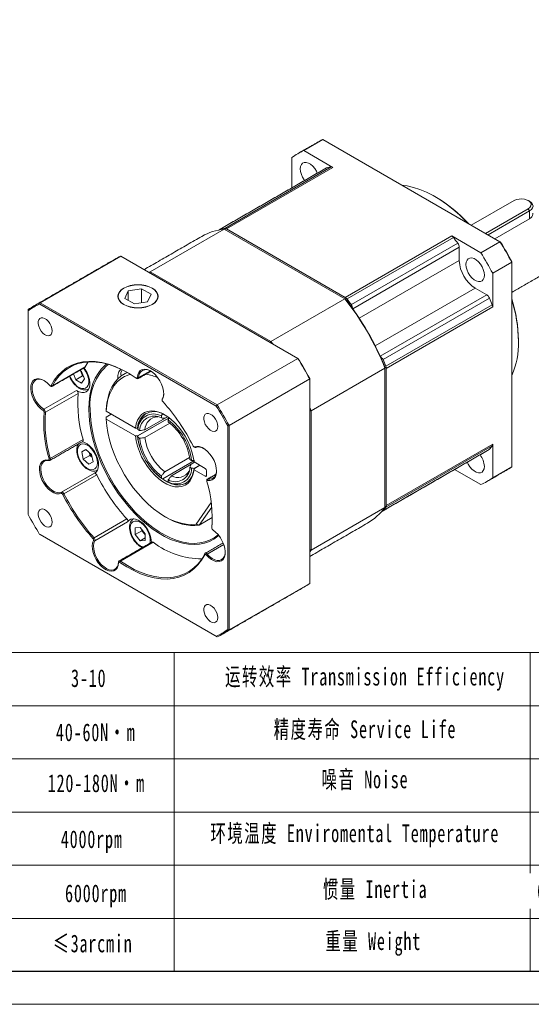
# Model space of a CAD drawing. Header units: millimetres. Extents: x 0 to 412, y 0 to 292.
# Tile 2 of 5: x 123 to 199, y 0 to 146. Entities that reach past the tile are written whole.
import ezdxf

# ---------------------------------------------------------------- set-up
doc = ezdxf.new("R2010")
doc.units = ezdxf.units.MM
doc.header["$LTSCALE"] = 0.8
doc.layers.add('1轮廓实线层', color=7, linetype='Continuous')
doc.layers.add('SLD-0', color=7, linetype='Continuous', lineweight=18)
doc.layers.add('图框_外框线', color=7, linetype='Continuous', lineweight=18)
doc.styles.add('标准', font='txt', dxfattribs={"width": 0.667})

msp = doc.modelspace()

# ---------------------------------------------------------------- linework, layer by layer
at = {"layer": '1轮廓实线层', "lineweight": 20}
for p, q in [((167.696, 127.931), (164.875, 126.302)), ((193.888, 112.811), (167.696, 127.931)), ((163.122, 125.289), (163.122, 120.805)), ((169.186, 123.813), (164.875, 126.302)), ((153.187, 114.792), (168.928, 123.878)), ((168.29, 123.773), (152.55, 114.687)), ((169.186, 123.813), (153.446, 114.727)), ((195.988, 118.911), (189.654, 115.255)), ((191.733, 114.055), (198.067, 117.711)), ((198.265, 117.368), (192.129, 113.826)), ((198.067, 117.711), (198.265, 117.368)), ((198.265, 117.368), (198.265, 116.225)), ((198.265, 116.225), (193.119, 113.254)), ((153.109, 114.692), (142.17, 108.377)), ((170.956, 104.39), (153.109, 114.692)), ((153.446, 114.727), (171.016, 104.584)), ((171.016, 104.584), (186.756, 113.67)), ((191.067, 111.182), (186.756, 113.67)), ((187.014, 113.437), (171.274, 104.351)), ((171.911, 103.51), (187.651, 112.597)), ((193.888, 112.811), (191.067, 111.182)), ((187.87, 111.997), (172.13, 102.91)), ((187.87, 111.997), (187.87, 110.026)), ((137.8, 110.672), (125.871, 103.785)), ((163.992, 95.552), (137.8, 110.672)), ((187.87, 110.026), (173.079, 101.488)), ((195.642, 109.773), (192.82, 108.145)), ((195.642, 79.528), (195.642, 109.773)), ((141.849, 108.334), (142.17, 108.377)), ((142.17, 108.377), (160.017, 98.075)), ((192.82, 103.167), (192.82, 108.145)), ((138.924, 105.565), (138.401, 104.439)), ((140.876, 105.867), (138.924, 105.565)), ((138.924, 104.137), (138.924, 105.565)), ((142.305, 105.042), (140.876, 105.867)), ((140.876, 103.775), (140.876, 105.867)), ((141.782, 103.916), (142.305, 105.042)), ((190.221, 105.954), (175.43, 97.415)), ((176.187, 95.882), (191.928, 104.968)), ((190.221, 105.954), (191.928, 104.968)), ((151.926, 88.515), (125.81, 103.592)), ((125.871, 103.785), (152.063, 88.665)), ((138.401, 104.439), (139.83, 103.614)), ((139.83, 103.614), (141.782, 103.916)), ((170.956, 104.39), (160.017, 98.075)), ((192.338, 104.479), (176.598, 95.393)), ((177.007, 94.42), (192.747, 103.507)), ((124.118, 102.615), (124.118, 72.457)), ((172.13, 102.91), (172.13, 102.877)), ((192.82, 103.167), (177.08, 94.08)), ((160.017, 98.075), (160.338, 97.661)), ((132.549, 94.287), (132.986, 95.04)), ((163.992, 95.552), (152.063, 88.665)), ((176.158, 95.898), (176.187, 95.882)), ((127.698, 91.487), (132.549, 94.287)), ((131.156, 92.405), (130.823, 93.265)), ((131.73, 93.789), (132.013, 93.625)), ((131.932, 93.529), (131.86, 93.713)), ((132.146, 92.977), (131.932, 93.529)), ((132.013, 93.625), (132.442, 92.52)), ((140.445, 92.713), (142.183, 93.716)), ((142.159, 93.601), (142.508, 93.503)), ((176.882, 94.126), (165.943, 87.811)), ((176.882, 73.517), (176.882, 94.126)), ((177.08, 94.08), (177.08, 73.791)), ((132.146, 92.977), (131.156, 92.405)), ((132.013, 91.91), (131.156, 92.405)), ((132.442, 92.52), (132.013, 91.91)), ((132.299, 92.888), (132.146, 92.977)), ((140.445, 92.713), (140.247, 92.72)), ((165.745, 92.515), (153.816, 85.628)), ((165.745, 62.27), (165.745, 92.515)), ((126.421, 88.028), (131.271, 90.828)), ((131.502, 90.382), (126.652, 87.581)), ((127.698, 91.487), (127.509, 91.529)), ((133.057, 91.036), (133.018, 91.015)), ((133.083, 91.052), (133.057, 91.036)), ((143.96, 89.596), (143.949, 89.437)), ((126.421, 88.028), (126.315, 87.86)), ((126.652, 87.581), (126.454, 87.592)), ((139.985, 85.234), (135.665, 87.728)), ((165.745, 88.296), (165.943, 87.811)), ((165.943, 87.811), (165.943, 67.202)), ((135.664, 86.871), (136.407, 87.299)), ((135.665, 86.585), (139.985, 84.091)), ((140.283, 84.09), (144.941, 86.779)), ((140.333, 84.119), (144.941, 86.779)), ((141.378, 85.001), (144.725, 86.933)), ((145.055, 85.98), (141.378, 83.858)), ((143.818, 87.044), (143.818, 86.743)), ((144.725, 86.933), (144.313, 86.695)), ((144.808, 86.171), (144.808, 86.473)), ((140.333, 85.262), (140.283, 85.233)), ((140.595, 84.882), (140.334, 85.032)), ((153.618, 55.426), (153.618, 85.585)), ((153.816, 85.628), (153.816, 55.383)), ((127.384, 80.738), (132.234, 83.538)), ((140.334, 83.889), (140.595, 83.739)), ((132.042, 81.73), (132.649, 82.08)), ((132.649, 82.08), (132.042, 81.73)), ((132.264, 80.646), (132.042, 81.73)), ((132.649, 82.08), (133.477, 81.346)), ((133.254, 81.217), (133.173, 81.616)), ((148.719, 82.457), (148.884, 82.391)), ((176.598, 73.035), (192.338, 82.122)), ((192.747, 82.621), (177.007, 73.535)), ((177.08, 73.791), (192.82, 82.878)), ((192.82, 77.9), (192.82, 82.878)), ((127.231, 80.454), (127.1, 80.524)), ((127.384, 80.738), (127.192, 80.694)), ((133.254, 81.217), (132.264, 80.646)), ((133.092, 79.912), (132.264, 80.646)), ((133.699, 80.262), (133.092, 79.912)), ((133.558, 80.948), (133.254, 81.217)), ((133.477, 81.346), (133.699, 80.262)), ((148.623, 80.399), (144.016, 77.739)), ((144.313, 78.775), (147.989, 80.898)), ((148.291, 80.439), (148.03, 80.589)), ((148.237, 79.898), (148.732, 80.184)), ((150.302, 79.278), (148.64, 80.237)), ((134.369, 79.033), (134.326, 79.008)), ((148.237, 79.898), (145.303, 78.204)), ((148.03, 79.446), (148.291, 79.296)), ((149.481, 79.752), (148.639, 79.266)), ((148.64, 79.094), (150.302, 78.135)), ((149.481, 79.752), (148.689, 79.295)), ((150.5, 78.249), (150.5, 78.935)), ((187.182, 79.13), (191.067, 76.887)), ((187.74, 79.453), (187.725, 79.443)), ((195.642, 79.528), (192.82, 77.9)), ((129.05, 75.765), (133.901, 78.566)), ((134.256, 78.328), (129.405, 75.528)), ((143.818, 78.157), (143.818, 77.855)), ((144.808, 77.284), (144.808, 77.585)), ((150.5, 78.249), (150.302, 78.135)), ((150.636, 77.518), (150.703, 77.701)), ((151.872, 78.376), (150.703, 77.701)), ((129.05, 75.765), (129.017, 75.585)), ((129.405, 75.528), (129.23, 75.442)), ((148.946, 71.038), (151.181, 74.217)), ((151.257, 73.544), (149.378, 70.871)), ((176.882, 73.517), (165.943, 67.202)), ((133.855, 69.016), (138.705, 71.816)), ((149.378, 70.871), (151.34, 72.004)), ((138.825, 71.36), (133.974, 68.56)), ((139.942, 70.484), (140.685, 70.551)), ((139.942, 69.494), (139.942, 70.484)), ((140.932, 70.066), (139.942, 69.494)), ((140.685, 70.551), (141.427, 69.627)), ((140.932, 70.066), (140.932, 70.243)), ((141.304, 69.604), (140.932, 70.066)), ((151.281, 70.547), (151.282, 70.574)), ((151.282, 70.449), (151.282, 70.574)), ((125.81, 69.526), (151.926, 54.449)), ((152.063, 54.371), (125.871, 69.491)), ((133.715, 68.879), (133.855, 69.016)), ((133.786, 68.605), (133.974, 68.56)), ((140.685, 68.571), (139.942, 69.494)), ((141.427, 68.999), (140.685, 68.571)), ((141.427, 68.637), (140.685, 68.571)), ((141.427, 69.45), (141.304, 69.604)), ((141.427, 69.627), (141.427, 68.637)), ((142.611, 68.354), (137.76, 65.553)), ((153.035, 68.035), (150.571, 66.613)), ((165.943, 67.202), (165.745, 66.945)), ((137.651, 65.388), (137.76, 65.553)), ((150.227, 66.513), (150.236, 66.669)), ((150.428, 66.479), (150.571, 66.613)), ((137.488, 65.322), (137.489, 65.443)), ((165.745, 62.27), (153.816, 55.383))]:
    msp.add_line(p, q, dxfattribs=at)
at = {"layer": '1轮廓实线层', "lineweight": 20, "flags": 128}
for points in [[(166.878, 122.973), (166.74, 123.266), (166.494, 123.659), (166.204, 124.003), (165.885, 124.278), (165.557, 124.467), (165.238, 124.56), (164.948, 124.552), (164.702, 124.443), (164.516, 124.238), (164.399, 123.951), (164.36, 123.598), (164.399, 123.199), (164.516, 122.777), (164.702, 122.358), (164.948, 121.965), (165.003, 121.891)], [(168.217, 123.746), (168.242, 123.759), (168.29, 123.773)], [(189.106, 115.571), (188.822, 115.87), (187.893, 116.783), (186.942, 117.622), (185.974, 118.384), (184.995, 119.062), (184.011, 119.652), (183.029, 120.151), (182.054, 120.556), (181.094, 120.864), (180.154, 121.073), (179.409, 121.169)], [(198.067, 117.711), (198.318, 117.905), (198.464, 118.131), (198.494, 118.372), (198.405, 118.608), (198.204, 118.82), (197.908, 118.991), (197.541, 119.106), (197.132, 119.158), (196.715, 119.141), (196.323, 119.056), (195.988, 118.911)], [(198.265, 118.797), (198.543, 118.588), (198.718, 118.344), (198.777, 118.083), (198.718, 117.821), (198.543, 117.578), (198.265, 117.368)], [(191.582, 107.883), (191.543, 108.282), (191.426, 108.703), (191.24, 109.123), (190.994, 109.516), (190.704, 109.86), (190.385, 110.134), (190.057, 110.324), (189.738, 110.417), (189.448, 110.409), (189.202, 110.299), (189.016, 110.095), (188.899, 109.808), (188.86, 109.454), (188.899, 109.055), (189.016, 108.634), (189.202, 108.214), (189.448, 107.821), (189.738, 107.477), (190.057, 107.203), (190.385, 107.013), (190.704, 106.92), (190.994, 106.929), (191.24, 107.038), (191.426, 107.242), (191.543, 107.529), (191.582, 107.883)], [(138.249, 105.955), (137.879, 105.695), (137.604, 105.398), (137.435, 105.075), (137.378, 104.74), (137.435, 104.405), (137.604, 104.083), (137.879, 103.786), (138.249, 103.526), (138.7, 103.312), (139.214, 103.154), (139.772, 103.056), (140.353, 103.023), (140.933, 103.056), (141.491, 103.154), (142.006, 103.312), (142.456, 103.526), (142.826, 103.786), (143.101, 104.083), (143.271, 104.405), (143.328, 104.74), (143.271, 105.075), (143.101, 105.398), (142.826, 105.695), (142.456, 105.955), (142.006, 106.168), (141.491, 106.327), (140.933, 106.425), (140.353, 106.458), (139.772, 106.425), (139.214, 106.327), (138.7, 106.168), (138.249, 105.955)], [(138.28, 105.937), (137.915, 105.681), (137.644, 105.388), (137.478, 105.071), (137.421, 104.74), (137.478, 104.41), (137.644, 104.093), (137.915, 103.8), (138.28, 103.544), (138.724, 103.333), (139.231, 103.177), (139.781, 103.081), (140.353, 103.048), (140.925, 103.081), (141.475, 103.177), (141.982, 103.333), (142.426, 103.544), (142.79, 103.8), (143.061, 104.093), (143.228, 104.41), (143.284, 104.74), (143.228, 105.071), (143.061, 105.388), (142.79, 105.681), (142.426, 105.937), (141.982, 106.148), (141.475, 106.304), (140.925, 106.4), (140.353, 106.433), (139.781, 106.4), (139.231, 106.304), (138.724, 106.148), (138.28, 105.937)], [(127.657, 99.638), (127.619, 99.984), (127.506, 100.349), (127.327, 100.706), (127.096, 101.028), (126.829, 101.292), (126.547, 101.477), (126.27, 101.57), (126.018, 101.565), (125.812, 101.461), (125.665, 101.267), (125.588, 100.996), (125.588, 100.669), (125.665, 100.311), (125.812, 99.946), (126.018, 99.604), (126.27, 99.308), (126.547, 99.082), (126.829, 98.941), (127.096, 98.897), (127.327, 98.952), (127.506, 99.102), (127.619, 99.337), (127.657, 99.638)], [(127.509, 91.529), (127.974, 92.325), (128.514, 93.03), (129.125, 93.639), (129.803, 94.148), (130.543, 94.553), (131.34, 94.852), (132.189, 95.041), (133.084, 95.121), (134.018, 95.091), (134.986, 94.95), (135.98, 94.7), (136.994, 94.343), (138.021, 93.88), (139.053, 93.316), (140.085, 92.653)], [(138.895, 93.408), (138.126, 93.82), (137.108, 94.278), (136.102, 94.633), (135.115, 94.881), (134.156, 95.021), (133.229, 95.051), (132.341, 94.971), (131.499, 94.783), (130.708, 94.487), (129.974, 94.085), (129.302, 93.58), (128.695, 92.976), (128.16, 92.277), (127.698, 91.487)], [(133.077, 88.079), (133.115, 89.108), (133.231, 90.086), (133.423, 91.004), (133.69, 91.857), (134.03, 92.637), (134.441, 93.34), (134.919, 93.961), (135.461, 94.494), (135.759, 94.731)], [(130.279, 92.951), (130.447, 92.569), (130.698, 92.151), (130.997, 91.78), (131.327, 91.475), (131.671, 91.253), (132.011, 91.126), (132.327, 91.101), (132.604, 91.179), (132.825, 91.357), (132.98, 91.623), (133.06, 91.964), (133.06, 92.363), (132.98, 92.796), (132.825, 93.241), (132.604, 93.674), (132.327, 94.071), (132.293, 94.114)], [(132.366, 94.156), (132.543, 93.91), (132.821, 93.433), (133.036, 92.932), (133.178, 92.429), (133.24, 91.948), (133.22, 91.509), (133.119, 91.131), (132.941, 90.832), (132.694, 90.625), (132.389, 90.518), (132.04, 90.517), (131.662, 90.622), (131.271, 90.828)], [(131.932, 93.529), (131.889, 93.654), (131.875, 93.705)], [(132.549, 94.287), (132.524, 94.252), (132.498, 94.232)], [(135.664, 88.014), (135.751, 88.935), (135.918, 89.797), (136.162, 90.591), (136.482, 91.31), (136.875, 91.948), (137.337, 92.5), (137.864, 92.959), (138.451, 93.323), (138.781, 93.473)], [(140.247, 92.72), (140.315, 93.144), (140.463, 93.495), (140.687, 93.757), (140.976, 93.92), (141.318, 93.977), (141.698, 93.924), (142.1, 93.765), (142.506, 93.505), (142.898, 93.157), (143.261, 92.735), (143.577, 92.258), (143.834, 91.746), (144.02, 91.221), (144.128, 90.706), (144.152, 90.224), (144.092, 89.795), (143.949, 89.437)], [(126.315, 87.86), (125.915, 88.169), (125.536, 88.559), (125.197, 89.014), (124.911, 89.512), (124.691, 90.034), (124.547, 90.556), (124.484, 91.056), (124.506, 91.512), (124.611, 91.905), (124.795, 92.217), (125.051, 92.436), (125.366, 92.55), (125.727, 92.557), (126.119, 92.455), (126.525, 92.248), (126.927, 91.946), (127.307, 91.562)], [(126.488, 92.271), (126.234, 92.39), (125.862, 92.487), (125.519, 92.481), (125.22, 92.372), (124.978, 92.164), (124.803, 91.868), (124.703, 91.495), (124.682, 91.062), (124.742, 90.587), (124.879, 90.092), (125.087, 89.596), (125.359, 89.123), (125.681, 88.692), (126.04, 88.321), (126.421, 88.028)], [(139.243, 93.201), (138.993, 93.129), (138.37, 92.872), (137.801, 92.519), (137.29, 92.074), (136.842, 91.539), (136.461, 90.921), (136.15, 90.224), (135.913, 89.455), (135.75, 88.62), (135.665, 87.728)], [(137.44, 92.602), (137.435, 92.617), (137.378, 92.922)], [(140.085, 92.653), (140.114, 92.636), (140.144, 92.626), (140.171, 92.624), (140.195, 92.63), (140.216, 92.642), (140.232, 92.662), (140.243, 92.688), (140.247, 92.72)], [(127.307, 91.562), (127.335, 91.534), (127.365, 91.512), (127.394, 91.496), (127.423, 91.488), (127.45, 91.487), (127.474, 91.494), (127.494, 91.508), (127.509, 91.529)], [(152.294, 69.367), (152.174, 69.262), (151.572, 68.819), (150.914, 68.471), (150.205, 68.219), (149.449, 68.065), (148.653, 68.011), (147.822, 68.057), (146.963, 68.203), (146.081, 68.447), (145.182, 68.788), (144.274, 69.223), (143.362, 69.749), (142.453, 70.363), (141.555, 71.06), (140.672, 71.834), (139.813, 72.681), (138.982, 73.595), (138.186, 74.568), (137.431, 75.593), (136.721, 76.664), (136.063, 77.772), (135.461, 78.911), (134.919, 80.07), (134.441, 81.242), (134.03, 82.419), (133.69, 83.593), (133.423, 84.753), (133.231, 85.893), (133.115, 87.005), (133.077, 88.079)], [(133.275, 88.079), (133.313, 87.015), (133.428, 85.914), (133.618, 84.784), (133.883, 83.634), (134.219, 82.472), (134.626, 81.305), (135.1, 80.144), (135.637, 78.995), (136.234, 77.867), (136.886, 76.769), (137.589, 75.708), (138.337, 74.692), (139.126, 73.728), (139.949, 72.823), (140.8, 71.984), (141.675, 71.217), (142.565, 70.526), (143.465, 69.918), (144.368, 69.397), (145.268, 68.966), (146.159, 68.628), (147.033, 68.386), (147.885, 68.242), (148.708, 68.196), (149.496, 68.25), (150.245, 68.402), (150.948, 68.652), (151.6, 68.997), (152.196, 69.435), (152.221, 69.457)], [(139.985, 85.234), (140.095, 85.856), (140.286, 86.407), (140.555, 86.877), (140.895, 87.256), (141.302, 87.537), (141.766, 87.715), (142.279, 87.786), (142.832, 87.749), (143.413, 87.605), (144.011, 87.356), (144.615, 87.007), (145.213, 86.566), (145.793, 86.039), (146.346, 85.439), (146.859, 84.775), (147.323, 84.061), (147.73, 83.31), (148.071, 82.538), (148.339, 81.758), (148.53, 80.986), (148.64, 80.237)], [(152.157, 85.495), (152.119, 85.841), (152.006, 86.206), (151.827, 86.563), (151.596, 86.885), (151.329, 87.148), (151.047, 87.333), (150.77, 87.427), (150.518, 87.422), (150.312, 87.318), (150.165, 87.123), (150.088, 86.853), (150.088, 86.526), (150.165, 86.167), (150.312, 85.803), (150.518, 85.46), (150.77, 85.165), (151.047, 84.938), (151.329, 84.798), (151.596, 84.753), (151.827, 84.808), (152.006, 84.958), (152.119, 85.193), (152.157, 85.495)], [(135.665, 86.585), (135.75, 85.596), (135.912, 84.577), (136.148, 83.536), (136.457, 82.484), (136.837, 81.428), (137.283, 80.379), (137.791, 79.345), (138.358, 78.337), (138.978, 77.363), (139.645, 76.432), (140.354, 75.552), (141.099, 74.731), (141.872, 73.976), (142.666, 73.294), (143.476, 72.691), (144.293, 72.173), (145.11, 71.744), (145.92, 71.407), (146.715, 71.167), (147.489, 71.024), (148.235, 70.981), (148.946, 71.038)], [(132.135, 83.243), (132.463, 83.132), (132.854, 82.91), (133.237, 82.598), (133.594, 82.21), (133.911, 81.763), (134.173, 81.276), (134.369, 80.773), (134.489, 80.274), (134.529, 79.802), (134.486, 79.378), (134.363, 79.021), (134.165, 78.746), (133.901, 78.566)], [(148.64, 79.094), (148.53, 78.472), (148.339, 77.921), (148.071, 77.451), (147.73, 77.072), (147.323, 76.791), (146.859, 76.613), (146.346, 76.542), (145.793, 76.579), (145.213, 76.723), (144.615, 76.972), (144.011, 77.32), (143.413, 77.762), (142.832, 78.289), (142.279, 78.889), (141.766, 79.553), (141.302, 80.267), (140.895, 81.017), (140.555, 81.79), (140.286, 82.57), (140.095, 83.341), (139.985, 84.091)], [(131.82, 80.39), (132.091, 79.987), (132.403, 79.638), (132.741, 79.362), (133.086, 79.175), (133.419, 79.086), (133.722, 79.1), (133.98, 79.216), (134.177, 79.428), (134.305, 79.724), (134.355, 80.089), (134.325, 80.503), (134.216, 80.944), (134.035, 81.387), (133.791, 81.809), (133.498, 82.188), (133.171, 82.502), (132.827, 82.735), (132.486, 82.874), (132.166, 82.912), (131.883, 82.847), (131.654, 82.682), (131.49, 82.426), (131.401, 82.093), (131.391, 81.7), (131.461, 81.27), (131.607, 80.825), (131.82, 80.39)], [(148.506, 82.6), (148.527, 82.563), (148.552, 82.53), (148.58, 82.501), (148.609, 82.478), (148.639, 82.462), (148.668, 82.452), (148.695, 82.451), (148.719, 82.457)], [(148.719, 82.457), (149.05, 82.538), (149.423, 82.51), (149.821, 82.375), (150.228, 82.138), (150.625, 81.809), (150.996, 81.402), (151.324, 80.936), (151.595, 80.43), (151.799, 79.906), (151.925, 79.387), (151.968, 78.895), (151.927, 78.452), (151.803, 78.076), (151.602, 77.785), (151.332, 77.589), (151.005, 77.499), (150.636, 77.518)], [(192.338, 82.122), (192.301, 82.088), (192.277, 82.072)], [(129.017, 75.585), (128.686, 75.503), (128.313, 75.531), (127.915, 75.667), (127.508, 75.904), (127.111, 76.233), (126.74, 76.639), (126.412, 77.106), (126.14, 77.612), (125.937, 78.136), (125.811, 78.655), (125.768, 79.146), (125.809, 79.59), (125.932, 79.965), (126.134, 80.257), (126.404, 80.452), (126.73, 80.542), (127.1, 80.524)], [(127.231, 80.454), (126.88, 80.472), (126.569, 80.386), (126.313, 80.201), (126.122, 79.924), (126.005, 79.568), (125.966, 79.147), (126.007, 78.68), (126.126, 78.187), (126.319, 77.69), (126.577, 77.209), (126.889, 76.767), (127.241, 76.381), (127.618, 76.068), (128.004, 75.843), (128.382, 75.715), (128.736, 75.688), (129.05, 75.765)], [(127.1, 80.524), (127.127, 80.522), (127.151, 80.529), (127.172, 80.542), (127.187, 80.563), (127.197, 80.589), (127.201, 80.621), (127.2, 80.656), (127.192, 80.694)], [(127.384, 80.738), (127.396, 80.675), (127.399, 80.616), (127.392, 80.563), (127.375, 80.519), (127.35, 80.485), (127.316, 80.462), (127.276, 80.452), (127.231, 80.454)], [(189.064, 80.217), (189.202, 79.923), (189.448, 79.53), (189.738, 79.186), (190.057, 78.911), (190.385, 78.722), (190.704, 78.629), (190.994, 78.637), (191.24, 78.746), (191.426, 78.951), (191.543, 79.238), (191.582, 79.591)], [(142.615, 78.95), (143.035, 78.503), (143.594, 77.996), (144.17, 77.571), (144.752, 77.235), (145.328, 76.995), (145.888, 76.856), (146.42, 76.819), (146.915, 76.887), (147.363, 77.056), (147.755, 77.326), (148.085, 77.689), (148.345, 78.14), (148.531, 78.669), (148.639, 79.266)], [(133.901, 78.566), (133.941, 78.576), (133.986, 78.573), (134.035, 78.558), (134.084, 78.53), (134.133, 78.492), (134.179, 78.444), (134.221, 78.389), (134.256, 78.328)], [(150.534, 77.528), (150.535, 77.54), (150.542, 77.592), (150.558, 77.637), (150.584, 77.671), (150.618, 77.694), (150.658, 77.704), (150.703, 77.701)], [(150.636, 77.518), (150.608, 77.519), (150.584, 77.513), (150.564, 77.499), (150.549, 77.479), (150.539, 77.452), (150.534, 77.421), (150.536, 77.385), (150.544, 77.348)], [(129.05, 75.765), (129.09, 75.775), (129.136, 75.773), (129.184, 75.757), (129.234, 75.73), (129.282, 75.692), (129.328, 75.644), (129.37, 75.588), (129.405, 75.528)], [(129.23, 75.442), (129.208, 75.478), (129.184, 75.512), (129.156, 75.54), (129.127, 75.563), (129.097, 75.58), (129.068, 75.589), (129.041, 75.591), (129.017, 75.585)], [(127.657, 71.347), (127.619, 71.693), (127.506, 72.058), (127.327, 72.414), (127.096, 72.736), (126.829, 73), (126.547, 73.185), (126.27, 73.279), (126.018, 73.273), (125.812, 73.17), (125.665, 72.975), (125.588, 72.705), (125.588, 72.378), (125.665, 72.019), (125.812, 71.655), (126.018, 71.312), (126.27, 71.017), (126.547, 70.79), (126.829, 70.649), (127.096, 70.605), (127.327, 70.66), (127.506, 70.81), (127.619, 71.045), (127.657, 71.347)], [(138.825, 71.36), (139.035, 71.62), (139.309, 71.783), (139.635, 71.843), (140, 71.796), (140.385, 71.645), (140.776, 71.397), (141.153, 71.062), (141.501, 70.656), (141.804, 70.196), (142.049, 69.702), (142.224, 69.198), (142.322, 68.704), (142.343, 68.347)], [(142.093, 68.202), (142.147, 68.419), (142.167, 68.805), (142.107, 69.231), (141.971, 69.676), (141.765, 70.114), (141.501, 70.522), (141.193, 70.879), (140.857, 71.164), (140.512, 71.363), (140.177, 71.465), (139.869, 71.464), (139.605, 71.361), (139.399, 71.16), (139.262, 70.874), (139.202, 70.516), (139.222, 70.107), (139.321, 69.669), (139.494, 69.224), (139.73, 68.798), (140.018, 68.413), (140.342, 68.09), (140.685, 67.846), (140.685, 67.846)], [(151.282, 70.574), (151.331, 71.361), (151.341, 71.877)], [(151.42, 70.181), (151.821, 69.872), (152.199, 69.482), (152.539, 69.028), (152.825, 68.529), (153.044, 68.007), (153.189, 67.485), (153.251, 66.985), (153.23, 66.529), (153.124, 66.136), (152.94, 65.824), (152.685, 65.606), (152.37, 65.491), (152.009, 65.485), (151.617, 65.587), (151.211, 65.793), (150.809, 66.095), (150.428, 66.479)], [(137.488, 65.322), (137.421, 64.898), (137.272, 64.547), (137.049, 64.284), (136.76, 64.121), (136.418, 64.065), (136.038, 64.118), (135.636, 64.277), (135.23, 64.536), (134.837, 64.885), (134.475, 65.306), (134.159, 65.784), (133.902, 66.296), (133.715, 66.82), (133.608, 67.335), (133.584, 67.818), (133.644, 68.247), (133.786, 68.605)], [(133.974, 68.56), (133.839, 68.22), (133.782, 67.813), (133.805, 67.355), (133.907, 66.866), (134.083, 66.368), (134.327, 65.882), (134.628, 65.428), (134.972, 65.028), (135.345, 64.698), (135.73, 64.451), (136.111, 64.3), (136.472, 64.25), (136.797, 64.303), (137.071, 64.458), (137.284, 64.708), (137.425, 65.041), (137.489, 65.443)], [(141.427, 69.467), (141.391, 69.504), (141.304, 69.604)], [(140.685, 67.846), (141.027, 67.694), (141.157, 67.662)], [(137.489, 65.443), (137.497, 65.495), (137.514, 65.539), (137.541, 65.572), (137.575, 65.593), (137.616, 65.602), (137.662, 65.598), (137.71, 65.582), (137.76, 65.553)], [(150.227, 66.513), (149.762, 65.716), (149.222, 65.011), (148.61, 64.402), (147.933, 63.893), (147.193, 63.488), (146.395, 63.19), (145.547, 63), (144.652, 62.92), (143.718, 62.951), (142.75, 63.091), (141.756, 63.341), (140.742, 63.699), (139.715, 64.161), (138.682, 64.726), (137.651, 65.388)], [(137.76, 65.553), (138.783, 64.896), (139.807, 64.336), (140.826, 63.877), (141.832, 63.523), (142.818, 63.275), (143.778, 63.135), (144.705, 63.105), (145.593, 63.184), (146.435, 63.373), (147.225, 63.669), (147.96, 64.071), (148.632, 64.575), (149.238, 65.18), (149.774, 65.879), (150.236, 66.669)], [(150.428, 66.479), (150.401, 66.507), (150.371, 66.53), (150.341, 66.546), (150.312, 66.554), (150.286, 66.555), (150.262, 66.548), (150.242, 66.534), (150.227, 66.513)], [(150.236, 66.669), (150.261, 66.704), (150.294, 66.728), (150.333, 66.739), (150.378, 66.738), (150.426, 66.724), (150.476, 66.698), (150.525, 66.66), (150.571, 66.613)], [(150.571, 66.613), (150.933, 66.249), (151.315, 65.962), (151.7, 65.766), (152.072, 65.669), (152.415, 65.675), (152.714, 65.784), (152.956, 65.992), (153.131, 66.288), (153.231, 66.661), (153.253, 66.928)], [(137.651, 65.388), (137.621, 65.405), (137.592, 65.415), (137.565, 65.417), (137.54, 65.412), (137.52, 65.399), (137.504, 65.379), (137.493, 65.353), (137.488, 65.322)], [(152.157, 57.203), (152.119, 57.549), (152.006, 57.914), (151.827, 58.271), (151.596, 58.593), (151.329, 58.856), (151.047, 59.042), (150.77, 59.135), (150.518, 59.13), (150.312, 59.026), (150.165, 58.832), (150.088, 58.561), (150.088, 58.234), (150.165, 57.875), (150.312, 57.511), (150.518, 57.169), (150.77, 56.873), (151.047, 56.647), (151.329, 56.506), (151.596, 56.461), (151.827, 56.516), (152.006, 56.667), (152.119, 56.902), (152.157, 57.203)]]:
    msp.add_lwpolyline(points, dxfattribs=at)
at = {"layer": '1轮廓实线层', "lineweight": 20}
for centre, radius, start, end in [((171.476, 119.36), 9.367, 113.79583, 119.99253), ((168.65, 117.741), 9.356, 113.79308, 126.21767), ((170.119, 114.653), 9.302, 97.35843, 101.33689), ((168.959, 123.459), 0.421, 57.38836, 94.32678), ((173.5, 101.116), 21.313, 42.45766, 59.21571), ((154.048, 106.144), 8.6, 96.26749, 119.72846), ((154.379, 105.567), 9.302, 97.35843, 101.33689), ((186.278, 112.882), 0.922, 37.05045, 58.81039), ((155.042, 88.539), 40.523, 36.41801, 37.90939), ((186.81, 111.95), 1.061, 2.48717, 37.50854), ((152.827, 87.079), 48.458, 27.9263, 32.0737), ((153.182, 87.284), 48.098, 28.02073, 31.97927), ((150.005, 85.45), 48.458, 27.9263, 32.0737), ((141.579, 102.101), 9.367, 113.79583, 119.99253), ((192.974, 110.258), 5.11, 182.60548, 237.39452), ((191.358, 104.073), 1.061, 22.49065, 57.51429), ((129.646, 95.225), 9.356, 113.79308, 126.21767), ((129.592, 95.088), 9.308, 113.98082, 126.02993), ((137.959, 78.496), 41.943, 21.87782, 38.12218), ((138.19, 78.63), 41.71, 21.93127, 38.06873), ((139.298, 79.442), 40.337, 35.99993, 38.13071), ((139.302, 79.453), 40.523, 36.41801, 37.90939), ((155.197, 88.266), 40.526, 22.09081, 23.58212), ((191.898, 103.148), 0.922, 1.19183, 22.94937), ((175.16, 97.936), 21.474, 0.84197, 17.48568), ((174.918, 97.762), 21.716, 0.83801, 17.38714), ((184.977, 97.762), 11.659, 336.16557, 1.56127), ((122.93, 69.82), 48.458, 27.9263, 32.0737), ((123.167, 69.957), 48.218, 27.98913, 32.01087), ((139.445, 79.182), 40.34, 21.8695, 24.00018), ((139.457, 79.18), 40.526, 22.09081, 23.58212), ((133.591, 94.173), 1.78, 201.23048, 221.53567), ((141.138, 88.737), 7.891, 131.15012, 184.78426), ((138.744, 93.31), 0.925, 142.26083, 201.33967), ((141.571, 92.78), 1.128, 53.00442, 183.42732), ((140.024, 85.408), 7.978, 65.75574, 79.06791), ((140.294, 92.704), 0.151, 230.43536, 3.38785), ((127.569, 91.568), 0.153, 230.98705, 327.94648), ((130.971, 90.39), 0.532, 359.14444, 55.55713), ((151.097, 89.017), 19.643, 176.01532, 196.19589), ((142.403, 90.396), 1.75, 332.80356, 359.54993), ((144.169, 89.489), 0.235, 152.84919, 181.19681), ((144.204, 89.357), 0.266, 162.55996, 226.75379), ((121.938, 69.258), 29.73, 26.66363, 42.03024), ((126.135, 87.597), 0.319, 359.14444, 55.55713), ((146.206, 86.216), 19.8, 176.01532, 196.19589), ((126.12, 87.589), 0.532, 359.14444, 55.55713), ((146.247, 86.216), 19.643, 176.01532, 196.19589), ((142.812, 85.172), 2.529, 51.43659, 178.60886), ((143.001, 85.2), 2.67, 123.29691, 178.67257), ((111.04, 62.956), 48.218, 27.98913, 32.01087), ((111.001, 62.934), 48.458, 27.9263, 32.0737), ((142.665, 85.018), 2.331, 60.37087, 179.63988), ((142.766, 84.843), 2.171, 61.02394, 178.98681), ((143.341, 84.96), 1.963, 91.66188, 178.81354), ((139.37, 79.311), 8.992, 7.2068, 52.7932), ((139.672, 79.485), 8.431, 7.52666, 52.47334), ((132.024, 83.441), 0.231, 311.56173, 24.72025), ((148.336, 84.939), 8.097, 186.021, 199.01552), ((149.255, 85.017), 8.992, 187.2068, 232.7932), ((148.953, 84.843), 8.431, 187.52666, 232.47334), ((149.136, 84.948), 7.834, 188.00251, 231.99749), ((134.864, 82.147), 1.766, 197.84161, 222.15185), ((148.825, 82.569), 0.188, 235.8353, 288.15247), ((149.319, 81.062), 1.398, 57.81174, 108.14215), ((185.352, 88.265), 9.303, 318.67277, 322.65074), ((192.4, 82.858), 0.421, 325.68213, 2.61381), ((188.604, 79.443), 2.982, 2.84249, 38.48067), ((145.859, 79.485), 2.171, 241.02394, 358.98681), ((145.96, 79.31), 2.331, 240.37087, 359.63988), ((146.264, 79.865), 1.92, 239.94674, 329.58247), ((150.07, 78.916), 0.43, 2.60548, 57.39452), ((150.87, 78.797), 1.108, 261.33687, 7.79293), ((190.108, 87.084), 9.365, 300.00151, 306.21547), ((160.613, 91.563), 29.494, 206.66363, 222.03024), ((150.379, 78.23), 0.122, 230.79671, 9.21404), ((131.53, 71.825), 19.8, 356.01532, 16.19589), ((187.292, 85.448), 9.356, 293.79308, 306.21767), ((146.287, 79.573), 2.726, 241.95385, 296.07919), ((155.798, 88.783), 29.73, 206.66363, 222.03024), ((155.762, 88.763), 29.494, 206.66363, 222.03024), ((169.964, 78.584), 8.575, 300.23198, 323.77697), ((169.611, 79.179), 9.303, 318.67277, 322.65074), ((166.696, 95.085), 48.218, 207.98913, 212.01087), ((138.401, 71.493), 0.444, 342.55996, 46.75379), ((148.691, 78.674), 7.833, 238.16495, 275.03355), ((142.689, 70.717), 1.777, 198.4437, 218.78555), ((151.601, 70.445), 0.319, 179.14444, 235.55713), ((133.532, 68.685), 0.266, 342.55996, 46.75379), ((133.55, 68.693), 0.444, 342.55996, 46.75379), ((142.485, 68.212), 0.189, 48.46494, 112.92416), ((149.741, 77.564), 11.648, 232.25112, 270.28193), ((160.212, 69.825), 9.365, 300.00151, 306.21547), ((148.143, 62.954), 9.308, 293.98082, 306.02993), ((148.288, 62.931), 9.356, 293.79308, 306.21767)]:
    msp.add_arc(centre, radius, start, end, dxfattribs=at)
for centre, major_axis, ratio, start_param, end_param in [((152.951, 113.869), (0.495, 0.857), 0.5773346, 0.0000406, 0.2726757), ((170.521, 103.726), (0.495, 0.857), 0.5773346, 6.0105909, 6.2832259), ((171.14, 102.91), (0.99, 0), 0.5773815, 0, 0.4855279), ((175.692, 95.024), (0.495, 0.857), 0.5773346, 5.7976981, 6.2832259), ((176.09, 94.08), (0.99, 0), 0.5773815, 0, 0.2726351), ((176.09, 73.791), (0.99, 0), 0.5773815, 6.0105502, 6.2831853)]:
    msp.add_ellipse(centre, major_axis=major_axis, ratio=ratio, start_param=start_param, end_param=end_param, dxfattribs=at)
for points in [[(166.793, 127.473), (163.972, 125.844)], [(168.217, 123.746), (152.465, 114.652)], [(184.408, 119.426), (184.259, 119.512)], [(198.265, 118.797), (198.067, 118.911)], [(153.294, 114.772), (153.187, 114.792)], [(153.294, 114.772), (153.236, 114.619)], [(149.784, 113.612), (141.245, 108.683)], [(193.98, 112.757), (193.888, 112.811)], [(136.897, 110.214), (124.968, 103.327)], [(195.642, 109.88), (195.642, 109.773)], [(142.099, 108.19), (142.17, 108.377)], [(195.642, 105.329), (201.659, 108.803)], [(138.28, 105.937), (138.249, 105.919)], [(142.457, 105.919), (142.426, 105.937)], [(125.871, 103.785), (125.81, 103.592)], [(171.027, 104.348), (170.956, 104.39)], [(171.027, 104.348), (171.131, 104.475)], [(171.274, 104.351), (171.131, 104.475)], [(124.118, 102.773), (124.118, 102.615)], [(171.932, 103.151), (172.015, 103.177)], [(159.891, 97.919), (160.017, 98.075)], [(196.631, 98.08), (196.631, 98.251)], [(164.053, 95.516), (163.992, 95.552)], [(176.297, 95.59), (176.361, 95.649)], [(127.648, 91.432), (132.498, 94.232)], [(138.417, 93.31), (138.261, 93.219)], [(140.373, 92.57), (142.272, 93.666)], [(176.882, 94.208), (177.043, 94.234)], [(176.882, 94.208), (176.882, 94.126)], [(177.043, 94.234), (177.007, 94.42)], [(137.378, 92.952), (137.378, 92.541)], [(140.099, 92.644), (140.198, 92.587)], [(165.745, 92.515), (165.745, 92.586)], [(127.374, 91.506), (127.473, 91.449)], [(133.057, 91.036), (133.083, 91.051)], [(143.934, 89.484), (143.934, 89.369)], [(135.665, 87.728), (135.664, 88.014)], [(152.063, 88.665), (151.926, 88.515)], [(165.745, 87.779), (165.943, 87.811)], [(135.664, 86.871), (135.665, 86.585)], [(140.283, 85.233), (139.985, 85.234)], [(153.618, 85.585), (153.816, 85.628)], [(127.327, 80.468), (132.178, 83.268)], [(139.985, 84.091), (140.283, 84.09)], [(148.621, 82.471), (148.72, 82.414)], [(176.526, 72.979), (192.277, 82.072)], [(134.343, 79.017), (134.369, 79.032)], [(148.639, 79.266), (148.64, 79.094)], [(176.517, 72.973), (187.725, 79.443)], [(191.97, 77.345), (194.791, 78.974)], [(150.534, 77.528), (150.534, 77.414)], [(151.889, 78.428), (150.607, 77.688)], [(176.525, 72.982), (176.598, 73.035)], [(176.882, 73.663), (177.043, 73.637)], [(177.007, 73.535), (177.043, 73.637)], [(139.733, 71.84), (139.707, 71.825)], [(144.311, 72.162), (144.559, 72.019)], [(149.378, 70.871), (148.946, 71.038)], [(151.281, 70.547), (151.281, 70.433)], [(165.745, 66.247), (174.282, 71.175)], [(125.81, 69.526), (125.871, 69.491)], [(142.411, 68.386), (137.561, 65.586)], [(152.947, 68.26), (150.286, 66.724)], [(165.745, 67.234), (165.943, 67.202)], [(152.966, 54.829), (164.895, 61.715)], [(153.618, 55.426), (153.816, 55.383)], [(151.926, 54.449), (152.063, 54.371)]]:
    msp.add_open_spline(points, degree=1, dxfattribs=at)
for points, knots in [([(198.766, 117.056), (198.756, 116.936), (198.735, 116.675), (198.518, 116.391), (198.324, 116.264), (198.265, 116.225)], [0, 0, 0, 0, 0.3717844, 0.8071797, 1, 1, 1, 1]), ([(152.55, 114.687), (152.512, 114.674), (152.439, 114.648), (152.367, 114.575), (152.332, 114.54)], [0, 0, 0, 0, 0.5230053, 1, 1, 1, 1]), ([(172.015, 103.177), (172.011, 103.24), (172.002, 103.36), (171.94, 103.462), (171.911, 103.51)], [0, 0, 0, 0, 0.5256592, 1, 1, 1, 1]), ([(176.598, 95.393), (176.567, 95.447), (176.509, 95.551), (176.409, 95.618), (176.361, 95.649)], [0, 0, 0, 0, 0.5230053, 1, 1, 1, 1]), ([(137.811, 93.942), (137.744, 93.87), (137.591, 93.708), (137.447, 93.4), (137.368, 93.121), (137.385, 92.955), (137.39, 92.913)], [0, 0, 0, 0, 0.2450087, 0.5554869, 0.8887285, 1, 1, 1, 1]), ([(138.418, 93.308), (138.425, 93.313), (138.509, 93.368), (138.623, 93.421), (138.727, 93.47)], [0, 0, 0, 0, 0.08527561, 1, 1, 1, 1]), ([(130.221, 92.918), (130.225, 92.908), (130.276, 92.748), (130.434, 92.445), (130.691, 92.029), (131, 91.657), (131.341, 91.342), (131.707, 91.097), (132.074, 90.941), (132.425, 90.88), (132.741, 90.896), (132.92, 90.978), (133.004, 91.016)], [0, 0, 0, 0, 0.0075261, 0.1225213, 0.2374357, 0.35264, 0.4685058, 0.585494, 0.7038108, 0.8099335, 0.91128, 1, 1, 1, 1]), ([(144.016, 87.389), (143.959, 87.29), (143.893, 87.175), (143.827, 87.06), (143.818, 87.044)], [0, 0, 0, 0, 0.8622938, 1, 1, 1, 1]), ([(143.818, 86.743), (143.906, 86.734), (144.071, 86.719), (144.236, 86.703), (144.313, 86.695)], [0, 0, 0, 0, 0.5336005, 1, 1, 1, 1]), ([(144.808, 86.473), (144.817, 86.488), (144.883, 86.603), (144.949, 86.718), (145.006, 86.817)], [0, 0, 0, 0, 0.1377062, 1, 1, 1, 1]), ([(140.334, 85.032), (140.334, 85.043), (140.333, 85.119), (140.333, 85.196), (140.333, 85.262)], [0, 0, 0, 0, 0.1377062, 1, 1, 1, 1]), ([(141.378, 85.001), (141.256, 84.982), (140.995, 84.943), (140.734, 84.903), (140.595, 84.882)], [0, 0, 0, 0, 0.4663995, 1, 1, 1, 1]), ([(140.333, 84.119), (140.333, 84.053), (140.333, 83.976), (140.334, 83.9), (140.334, 83.889)], [0, 0, 0, 0, 0.8622938, 1, 1, 1, 1]), ([(140.595, 83.739), (140.734, 83.76), (140.995, 83.8), (141.256, 83.839), (141.378, 83.858)], [0, 0, 0, 0, 0.5336005, 1, 1, 1, 1]), ([(131.526, 82.892), (131.499, 82.855), (131.407, 82.727), (131.322, 82.449), (131.271, 82.069), (131.296, 81.643), (131.394, 81.195), (131.551, 80.758), (131.696, 80.485), (131.765, 80.357)], [0, 0, 0, 0, 0.0619558, 0.2112792, 0.3677325, 0.529453, 0.6926974, 0.8554945, 1, 1, 1, 1]), ([(131.765, 80.357), (131.81, 80.283), (131.939, 80.07), (132.189, 79.744), (132.521, 79.41), (132.88, 79.143), (133.257, 78.956), (133.625, 78.864), (133.962, 78.875), (134.195, 78.927), (134.298, 78.999), (134.318, 79.013)], [0, 0, 0, 0, 0.0702747, 0.2025977, 0.3356828, 0.4699106, 0.6056655, 0.7421725, 0.8599607, 0.9737615, 1, 1, 1, 1]), ([(148.689, 80.438), (148.574, 80.438), (148.442, 80.438), (148.309, 80.439), (148.291, 80.439)], [0, 0, 0, 0, 0.8622938, 1, 1, 1, 1]), ([(144.313, 78.775), (144.236, 78.679), (144.071, 78.473), (143.906, 78.267), (143.818, 78.157)], [0, 0, 0, 0, 0.4663995, 1, 1, 1, 1]), ([(148.237, 79.898), (148.205, 79.828), (148.136, 79.677), (148.067, 79.527), (148.03, 79.446)], [0, 0, 0, 0, 0.4663995, 1, 1, 1, 1]), ([(148.291, 79.296), (148.309, 79.296), (148.442, 79.295), (148.574, 79.295), (148.689, 79.295)], [0, 0, 0, 0, 0.1377062, 1, 1, 1, 1]), ([(143.818, 77.855), (143.827, 77.85), (143.893, 77.811), (143.959, 77.773), (144.016, 77.739)], [0, 0, 0, 0, 0.1377062, 1, 1, 1, 1]), ([(144.808, 77.585), (144.896, 77.695), (145.061, 77.901), (145.226, 78.108), (145.303, 78.204)], [0, 0, 0, 0, 0.5336005, 1, 1, 1, 1]), ([(145.006, 77.168), (144.949, 77.201), (144.883, 77.24), (144.817, 77.279), (144.808, 77.284)], [0, 0, 0, 0, 0.8622938, 1, 1, 1, 1]), ([(139.725, 71.823), (139.661, 71.787), (139.504, 71.699), (139.32, 71.467), (139.174, 71.161), (139.098, 70.799), (139.092, 70.39), (139.159, 69.948), (139.296, 69.495), (139.497, 69.049), (139.753, 68.629), (140.055, 68.251), (140.393, 67.924), (140.699, 67.717), (140.903, 67.599), (140.984, 67.575), (140.998, 67.57)], [0, 0, 0, 0, 0.0514643, 0.1257757, 0.2009172, 0.2793922, 0.3611949, 0.4445913, 0.5279629, 0.6110624, 0.6940672, 0.7772516, 0.8608664, 0.9454818, 0.9907459, 1, 1, 1, 1])]:
    msp.add_open_spline(points, degree=3, knots=knots, dxfattribs=at)
at = {"layer": 'SLD-0'}
for p, q in [((145.696, 52.033), (145.696, 4.914)), ((198.364, 52.033), (198.364, 4.909))]:
    msp.add_line(p, q, dxfattribs=at)
at = {"layer": '图框_外框线'}
for p, q in [((36.423, 52.033), (407.424, 52.033)), ((71.977, 44.17), (280.487, 44.17)), ((36.423, 36.307), (407.424, 36.307)), ((71.977, 28.445), (407.424, 28.445)), ((71.977, 20.582), (407.424, 20.582)), ((71.977, 12.719), (407.424, 12.719))]:
    msp.add_line(p, q, dxfattribs=at)
at = {"layer": '图框_外框线', "color": 3}
msp.add_lwpolyline([(0, 0), (412.333, 0), (412.333, 291.578), (0, 291.578)], close=True, dxfattribs=at)
at = {"layer": '图框_外框线', "color": 3, "lineweight": 25}
msp.add_lwpolyline([(24.544, 4.909), (407.424, 4.909), (407.424, 286.67), (24.544, 286.67)], close=True, dxfattribs=at)

# ---------------------------------------------------------------- texts
at = {"layer": 'SLD-0', "color": 1, "char_height": 2.62088, "attachment_point": 2, "line_spacing_factor": 1.15057, "style": '标准'}
for s, insert, width in [('\\pxqc;{\\T1.1;3-10}', (133.064, 49.568), 11.14344), ('\\T1.1;运转效率 Transmission Efficiency', (173.926, 49.79), 44.5381), ('\\T1.1;精度寿命 Service Life', (173.926, 42.001), 34.95924), ('{\\T1.1;40-60N·m}', (134.103, 41.555), 21.70778), ('\\T1.1;噪音 Noise', (173.926, 34.587), 23.12653), ('{\\T1.1;120-180N·m}', (134.196, 34.027), 26.06586), ('\\T1.1;4000rpm', (133.517, 25.738), 18.05894), ('\\T1.1;6000rpm', (134.142, 17.735), 57.3077), ('{\\T1.1;≤3arcmin }', (133.663, 10.316), 20.16109), ('\\T1.1;重量 Weight', (175.147, 10.657), 20.37947)]:
    msp.add_mtext(s, dxfattribs=dict(at, insert=insert, width=width))

# ---------------------------------------------------------------- next in the draw order: texts
at = {"layer": 'SLD-0', "color": 1, "insert": (209.092, 18.067), "char_height": 2.62088, "width": 56.29026, "attachment_point": 2, "line_spacing_factor": 1.15057, "style": '标准', "bg_fill": 2}
msp.add_mtext('{\\T1.1;0.13-0.16kg.cm²}', dxfattribs=at)

# ---------------------------------------------------------------- next in the draw order: texts
at = {"layer": 'SLD-0', "color": 1, "char_height": 2.62088, "attachment_point": 2, "line_spacing_factor": 1.15057, "style": '标准'}
for s, insert, width in [('{\\T1.1;环境温度 Enviromental Temperature}', (172.423, 26.61), 56.29026), ('\\T1.1;惯量 Inertia', (175.429, 18.352), 23.67771)]:
    msp.add_mtext(s, dxfattribs=dict(at, insert=insert, width=width))

doc.saveas('drawing.dxf')
